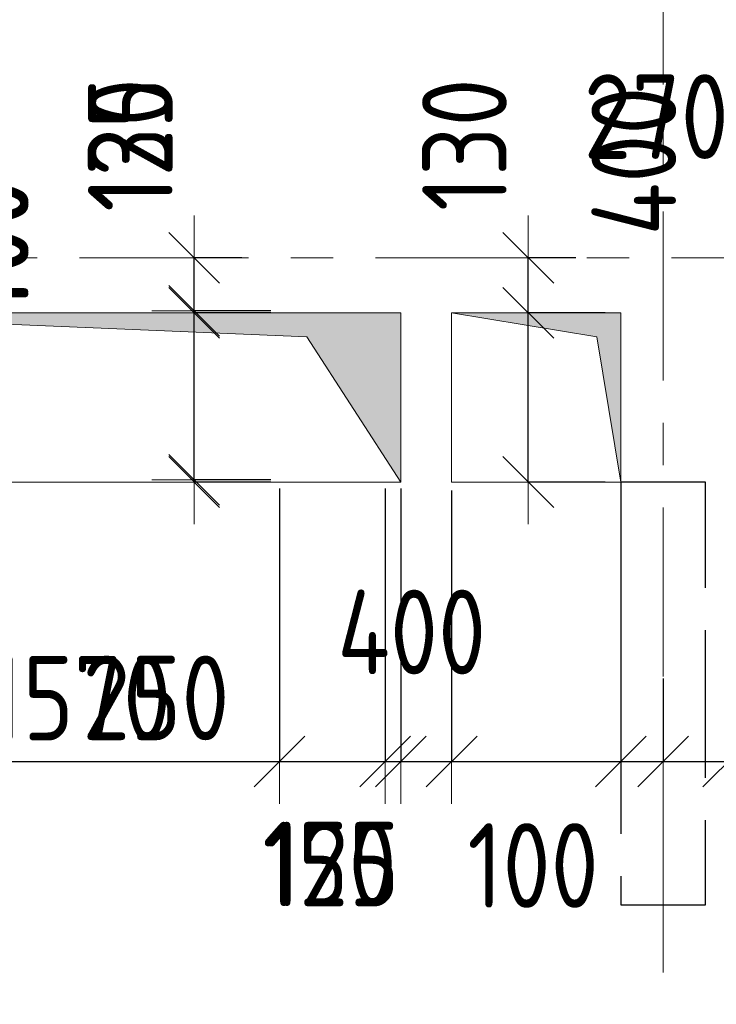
# Model space of a CAD drawing. Header units: metres. Extents: x -38 to 89, y -15 to 21.
# Tile 50 of 129: x 39.93 to 41.58, y 5.63 to 7.96. Entities that reach past the tile are written whole.
import ezdxf

# ---------------------------------------------------------------- set-up
doc = ezdxf.new("R2010")
doc.units = ezdxf.units.M
doc.header["$PDMODE"] = 65
for name, pattern in [('______11', [0.5, 0.4, -0.05, 0, -0.05]), ('______2', [0.27, 0.2, -0.07]), ('______5', [1.1, 0.8, -0.1, 0.1, -0.1])]:
    doc.linetypes.add(name, pattern=pattern)
for name, color, linetype, lineweight in [('XR$2$Осевая линия (1)', 7, '______5', 13), ('XR$3$Перекрытие (1)', 7, 'Continuous', 35), ('XR$4$Размерная линия (1)', 7, 'Continuous', 13), ('XR$5$Размерная линия (1)', 7, 'Continuous', 13)]:
    doc.layers.add(name, color=color, linetype=linetype, lineweight=lineweight)
doc.layers.add('XR$3$Макрос проема_ отверстия', color=7, linetype='Continuous', lineweight=13, true_color=0x2d2d2d)
doc.layers.add('XR$7$Стена_ бетон несущ.', color=7, linetype='Continuous', lineweight=70, true_color=0xb4b496)
doc.styles.add('ISOCPEUR', font='txt')
doc.dimstyles.new('DIMSTYLE_3', dxfattribs={"dimtxt": 0.2, "dimasz": 0.2, "dimexe": 0, "dimexo": 0, "dimgap": 0.1, "dimtad": 2, "dimdec": 0, "dimlfac": 1000, "dimrnd": 5, "dimzin": 12, "dimdsep": 46, "dimtxsty": 'ISOCPEUR', "dimblk1": 'ALL_ML_STRICH', "dimblk2": 'ALL_ML_STRICH', "dimsah": 1, "dimcen": 0, "dimclrd": 7, "dimclre": 256, "dimclrt": 7, "dimadec": 0, "dimazin": 0, "dimtfac": 1, "dimtdec": 0, "dimtix": 1, "dimtmove": 2, "dimatfit": 3, "dimfxl": 0, "dimtzin": 0, "dimlwd": 0, "dimlwe": -3, "dimarcsym": 0})
doc.dimstyles.new('DIMSTYLE_6', dxfattribs={"dimtxt": 0.2, "dimasz": 0.2, "dimexe": 0, "dimexo": 0, "dimgap": 0.1, "dimtad": 2, "dimdec": 0, "dimlfac": 1000, "dimrnd": 5, "dimzin": 12, "dimdsep": 46, "dimtxsty": 'ISOCPEUR', "dimblk1": 'ALL_ML_STRICH', "dimblk2": 'ALL_ML_STRICH', "dimsah": 1, "dimcen": 0, "dimclrd": 7, "dimclre": 256, "dimclrt": 7, "dimadec": 0, "dimazin": 0, "dimtfac": 1, "dimtdec": 0, "dimtix": 1, "dimtmove": 2, "dimatfit": 3, "dimfxl": 0, "dimtvp": 1.2, "dimtzin": 0, "dimlwd": 0, "dimlwe": -3, "dimarcsym": 0})
doc.dimstyles.new('DIMSTYLE_7', dxfattribs={"dimtxt": 0.2, "dimasz": 0.2, "dimexe": 0, "dimexo": 0, "dimgap": 0.1, "dimtad": 0, "dimdec": 0, "dimlfac": 1000, "dimrnd": 5, "dimzin": 12, "dimdsep": 46, "dimtxsty": 'ISOCPEUR', "dimblk1": 'ALL_ML_STRICH', "dimblk2": 'ALL_ML_STRICH', "dimsah": 1, "dimcen": 0, "dimclrd": 7, "dimclre": 256, "dimclrt": 7, "dimadec": 0, "dimazin": 0, "dimtfac": 1, "dimtdec": 0, "dimtix": 1, "dimtmove": 2, "dimatfit": 3, "dimfxl": 0, "dimtvp": 1.2, "dimtzin": 0, "dimlwd": 0, "dimlwe": -3, "dimarcsym": 0})

# ---------------------------------------------------------------- blocks, each defined once
blk = doc.blocks.new('Отображение проема', base_point=(-1.1579, -49.3094))
at = {"layer": 'XR$3$Макрос проема_ отверстия', "true_color": 0x000000, "transparency": 33554687}
blk.add_hatch(color=18, dxfattribs=at).paths.add_polyline_path([(-1.1579, -50.1094), (-1.0448, -49.4225), (-0.3579, -49.3094), (-1.1579, -49.3094)])
at = {"layer": 'XR$3$Макрос проема_ отверстия', "transparency": 33554687}
for p, q in [((-1.1579, -50.1094), (-1.1579, -49.3094)), ((-1.1579, -49.3094), (-0.3579, -49.3094)), ((-1.0448, -49.4225), (-0.3579, -49.3094)), ((-1.1579, -50.1094), (-1.0448, -49.4225))]:
    blk.add_line(p, q, dxfattribs=at)
blk = doc.blocks.new('ALL_ML_STRICH')
at = {"color": 0, "linetype": 'ByBlock', "lineweight": -2}
for p, q in [((0, -0.5), (0, 0.5)), ((-0.3, -0.3), (0.3, 0.3)), ((-1, 0), (0.5, 0))]:
    blk.add_line(p, q, dxfattribs=at)
blk = doc.blocks.new('*D75')
at = {"layer": 'DEFPOINTS', "color": 7, "linetype": 'Continuous', "lineweight": 13, "transparency": 33554687}
for p in [(40.543, 7.275), (40.3414, 6.875), (40.543, 6.875)]:
    blk.add_point(p, dxfattribs=at)
at = {"layer": 'XR$4$Размерная линия (1)', "color": 9, "linetype": 'Continuous', "lineweight": -2, "true_color": 0xc7c7c7, "transparency": 33554687}
for p, q in [((40.523, 7.275), (40.3414, 7.275)), ((40.523, 6.875), (40.3414, 6.875))]:
    blk.add_line(p, q, dxfattribs=at)
at = {"layer": 'XR$4$Размерная линия (1)', "color": 7, "linetype": 'Continuous', "lineweight": -2, "transparency": 33554687}
blk.add_line((40.3414, 6.875), (40.3414, 7.275), dxfattribs=at)
at = {"layer": 'XR$4$Размерная линия (1)', "color": 7, "linetype": 'Continuous', "lineweight": 13, "transparency": 33554687, "xscale": 0.2, "yscale": 0.2, "zscale": 0.2}
for p, rotation in [((40.3414, 7.275), 90), ((40.3414, 6.875), 270)]:
    blk.add_blockref('ALL_ML_STRICH', p, dxfattribs=dict(at, rotation=rotation))
at = {"layer": 'XR$4$Размерная линия (1)', "color": 7, "linetype": 'Continuous', "lineweight": 13, "transparency": 33554687, "insert": (39.8497, 7.4128), "char_height": 0.2, "width": 0.5, "attachment_point": 5, "rotation": 90, "style": 'ISOCPEUR'}
blk.add_mtext('\\W0.83;\\A1;{400}', dxfattribs=at)
blk = doc.blocks.new('*D76')
at = {"layer": 'DEFPOINTS', "color": 7, "linetype": 'Continuous', "lineweight": 13, "transparency": 33554687}
for p in [(40.4739, 7.4), (40.3414, 7.275), (40.543, 7.275)]:
    blk.add_point(p, dxfattribs=at)
at = {"layer": 'XR$4$Размерная линия (1)', "color": 9, "linetype": 'Continuous', "lineweight": -2, "true_color": 0xc7c7c7, "transparency": 33554687}
for p, q in [((40.4539, 7.4), (40.3414, 7.4)), ((40.523, 7.275), (40.3414, 7.275))]:
    blk.add_line(p, q, dxfattribs=at)
at = {"layer": 'XR$4$Размерная линия (1)', "color": 7, "linetype": 'Continuous', "lineweight": -2, "transparency": 33554687}
blk.add_line((40.3414, 7.275), (40.3414, 7.4), dxfattribs=at)
at = {"layer": 'XR$4$Размерная линия (1)', "color": 7, "linetype": 'Continuous', "lineweight": 13, "transparency": 33554687, "xscale": 0.2, "yscale": 0.2, "zscale": 0.2}
for p, rotation in [((40.3414, 7.4), 90), ((40.3414, 7.275), 270)]:
    blk.add_blockref('ALL_ML_STRICH', p, dxfattribs=dict(at, rotation=rotation))
at = {"layer": 'XR$4$Размерная линия (1)', "color": 7, "linetype": 'Continuous', "lineweight": 13, "transparency": 33554687, "insert": (40.1904, 7.6677), "char_height": 0.2, "width": 0.5, "attachment_point": 5, "rotation": 90, "style": 'ISOCPEUR'}
blk.add_mtext('\\W0.83;\\A1;{125}', dxfattribs=at)
blk = doc.blocks.new('*D207')
at = {"layer": 'DEFPOINTS', "color": 7, "linetype": 'Continuous', "lineweight": 13, "transparency": 33554687}
for p in [(41.6656, 9.3592), (41.9356, 9.3592), (41.6656, 8.3264)]:
    blk.add_point(p, dxfattribs=at)
at = {"layer": 'XR$4$Размерная линия (1)', "color": 9, "linetype": 'Continuous', "lineweight": -2, "true_color": 0xc7c7c7, "transparency": 33554687}
for p, q in [((41.6656, 9.3392), (41.6656, 8.3264)), ((41.9356, 9.3392), (41.9356, 8.3264))]:
    blk.add_line(p, q, dxfattribs=at)
at = {"layer": 'XR$4$Размерная линия (1)', "color": 7, "linetype": 'Continuous', "lineweight": -2, "transparency": 33554687}
blk.add_line((41.6656, 8.3264), (41.9356, 8.3264), dxfattribs=at)
at = {"layer": 'XR$4$Размерная линия (1)', "color": 7, "linetype": 'Continuous', "lineweight": 13, "transparency": 33554687, "xscale": 0.2, "yscale": 0.2, "zscale": 0.2, "rotation": 180}
blk.add_blockref('ALL_ML_STRICH', (41.6656, 8.3264), dxfattribs=at)
at = {"layer": 'XR$4$Размерная линия (1)', "color": 7, "linetype": 'Continuous', "lineweight": 13, "transparency": 33554687, "xscale": 0.2, "yscale": 0.2, "zscale": 0.2}
blk.add_blockref('ALL_ML_STRICH', (41.9356, 8.3264), dxfattribs=at)
at = {"layer": 'XR$4$Размерная линия (1)', "color": 7, "linetype": 'Continuous', "lineweight": 13, "transparency": 33554687, "insert": (41.4338, 7.7342), "char_height": 0.2, "width": 0.5, "attachment_point": 5, "style": 'ISOCPEUR'}
blk.add_mtext('\\W0.83;\\A1;{270}', dxfattribs=at)
blk = doc.blocks.new('*D275')
at = {"layer": 'DEFPOINTS', "color": 7, "linetype": 'Continuous', "lineweight": 13, "transparency": 33554687}
for p in [(40.543, 6.875), (40.793, 6.875), (40.543, 6.2089)]:
    blk.add_point(p, dxfattribs=at)
at = {"layer": 'XR$4$Размерная линия (1)', "color": 9, "linetype": 'Continuous', "lineweight": -2, "true_color": 0xc7c7c7, "transparency": 33554687}
for p, q in [((40.543, 6.855), (40.543, 6.2089)), ((40.793, 6.855), (40.793, 6.2089))]:
    blk.add_line(p, q, dxfattribs=at)
at = {"layer": 'XR$4$Размерная линия (1)', "color": 7, "linetype": 'Continuous', "lineweight": -2, "transparency": 33554687}
blk.add_line((40.543, 6.2089), (40.793, 6.2089), dxfattribs=at)
at = {"layer": 'XR$4$Размерная линия (1)', "color": 7, "linetype": 'Continuous', "lineweight": 13, "transparency": 33554687, "xscale": 0.2, "yscale": 0.2, "zscale": 0.2, "rotation": 180}
blk.add_blockref('ALL_ML_STRICH', (40.543, 6.2089), dxfattribs=at)
at = {"layer": 'XR$4$Размерная линия (1)', "color": 7, "linetype": 'Continuous', "lineweight": 13, "transparency": 33554687, "xscale": 0.2, "yscale": 0.2, "zscale": 0.2}
blk.add_blockref('ALL_ML_STRICH', (40.793, 6.2089), dxfattribs=at)
at = {"layer": 'XR$4$Размерная линия (1)', "color": 7, "linetype": 'Continuous', "lineweight": 13, "transparency": 33554687, "insert": (40.251, 6.3594), "char_height": 0.2, "width": 0.5, "attachment_point": 5, "style": 'ISOCPEUR'}
blk.add_mtext('\\W0.83;\\A1;{250}', dxfattribs=at)
blk = doc.blocks.new('*D276')
at = {"layer": 'DEFPOINTS', "color": 7, "linetype": 'Continuous', "lineweight": 13, "transparency": 33554687}
for p in [(40.793, 6.875), (40.9501, 6.8699), (40.793, 6.2089)]:
    blk.add_point(p, dxfattribs=at)
at = {"layer": 'XR$4$Размерная линия (1)', "color": 9, "linetype": 'Continuous', "lineweight": -2, "true_color": 0xc7c7c7, "transparency": 33554687}
for p, q in [((40.793, 6.855), (40.793, 6.2089)), ((40.9501, 6.8499), (40.9501, 6.2089))]:
    blk.add_line(p, q, dxfattribs=at)
at = {"layer": 'XR$4$Размерная линия (1)', "color": 7, "linetype": 'Continuous', "lineweight": -2, "transparency": 33554687}
blk.add_line((40.793, 6.2089), (40.9501, 6.2089), dxfattribs=at)
at = {"layer": 'XR$4$Размерная линия (1)', "color": 7, "linetype": 'Continuous', "lineweight": 13, "transparency": 33554687, "xscale": 0.2, "yscale": 0.2, "zscale": 0.2, "rotation": 180}
blk.add_blockref('ALL_ML_STRICH', (40.793, 6.2089), dxfattribs=at)
at = {"layer": 'XR$4$Размерная линия (1)', "color": 7, "linetype": 'Continuous', "lineweight": 13, "transparency": 33554687, "xscale": 0.2, "yscale": 0.2, "zscale": 0.2}
blk.add_blockref('ALL_ML_STRICH', (40.9501, 6.2089), dxfattribs=at)
at = {"layer": 'XR$4$Размерная линия (1)', "color": 7, "linetype": 'Continuous', "lineweight": 13, "transparency": 33554687, "insert": (40.6649, 5.9665), "char_height": 0.2, "width": 0.5, "attachment_point": 5, "style": 'ISOCPEUR'}
blk.add_mtext('\\W0.83;\\A1;{155}', dxfattribs=at)
blk = doc.blocks.new('*D277')
at = {"layer": 'DEFPOINTS', "color": 7, "linetype": 'Continuous', "lineweight": 13, "transparency": 33554687}
for p in [(40.9501, 6.8699), (41.3501, 6.87), (40.9501, 6.2089)]:
    blk.add_point(p, dxfattribs=at)
at = {"layer": 'XR$4$Размерная линия (1)', "color": 9, "linetype": 'Continuous', "lineweight": -2, "true_color": 0xc7c7c7, "transparency": 33554687}
for p, q in [((40.9501, 6.8499), (40.9501, 6.2089)), ((41.3501, 6.85), (41.3501, 6.2089))]:
    blk.add_line(p, q, dxfattribs=at)
at = {"layer": 'XR$4$Размерная линия (1)', "color": 7, "linetype": 'Continuous', "lineweight": -2, "transparency": 33554687}
blk.add_line((40.9501, 6.2089), (41.3501, 6.2089), dxfattribs=at)
at = {"layer": 'XR$4$Размерная линия (1)', "color": 7, "linetype": 'Continuous', "lineweight": 13, "transparency": 33554687, "xscale": 0.2, "yscale": 0.2, "zscale": 0.2, "rotation": 180}
blk.add_blockref('ALL_ML_STRICH', (40.9501, 6.2089), dxfattribs=at)
at = {"layer": 'XR$4$Размерная линия (1)', "color": 7, "linetype": 'Continuous', "lineweight": 13, "transparency": 33554687, "xscale": 0.2, "yscale": 0.2, "zscale": 0.2}
blk.add_blockref('ALL_ML_STRICH', (41.3501, 6.2089), dxfattribs=at)
at = {"layer": 'XR$4$Размерная линия (1)', "color": 7, "linetype": 'Continuous', "lineweight": 13, "transparency": 33554687, "insert": (40.8556, 6.5153), "char_height": 0.2, "width": 0.5, "attachment_point": 5, "style": 'ISOCPEUR'}
blk.add_mtext('\\W0.83;\\A1;{400}', dxfattribs=at)
blk = doc.blocks.new('*D278')
at = {"layer": 'DEFPOINTS', "color": 7, "linetype": 'Continuous', "lineweight": 13, "transparency": 33554687}
for p in [(41.3501, 6.87), (41.45, 6.4255), (41.3501, 6.2089)]:
    blk.add_point(p, dxfattribs=at)
at = {"layer": 'XR$4$Размерная линия (1)', "color": 9, "linetype": 'Continuous', "lineweight": -2, "true_color": 0xc7c7c7, "transparency": 33554687}
for p, q in [((41.3501, 6.85), (41.3501, 6.2089)), ((41.45, 6.4055), (41.45, 6.2089))]:
    blk.add_line(p, q, dxfattribs=at)
at = {"layer": 'XR$4$Размерная линия (1)', "color": 7, "linetype": 'Continuous', "lineweight": -2, "transparency": 33554687}
blk.add_line((41.3501, 6.2089), (41.45, 6.2089), dxfattribs=at)
at = {"layer": 'XR$4$Размерная линия (1)', "color": 7, "linetype": 'Continuous', "lineweight": 13, "transparency": 33554687, "xscale": 0.2, "yscale": 0.2, "zscale": 0.2}
blk.add_blockref('ALL_ML_STRICH', (41.45, 6.2089), dxfattribs=at)
at = {"layer": 'XR$4$Размерная линия (1)', "color": 7, "linetype": 'Continuous', "lineweight": 13, "transparency": 33554687, "xscale": 0.2, "yscale": 0.2, "zscale": 0.2, "rotation": 180}
blk.add_blockref('ALL_ML_STRICH', (41.3501, 6.2089), dxfattribs=at)
at = {"layer": 'XR$4$Размерная линия (1)', "color": 7, "linetype": 'Continuous', "lineweight": 13, "transparency": 33554687, "insert": (41.1427, 5.9631), "char_height": 0.2, "width": 0.5, "attachment_point": 5, "style": 'ISOCPEUR'}
blk.add_mtext('\\W0.83;\\A1;{100}', dxfattribs=at)
blk = doc.blocks.new('*D279')
at = {"layer": 'DEFPOINTS', "color": 7, "linetype": 'Continuous', "lineweight": 13, "transparency": 33554687}
for p in [(41.6039, 6.8699), (41.45, 6.4255), (41.45, 6.2089)]:
    blk.add_point(p, dxfattribs=at)
at = {"layer": 'XR$4$Размерная линия (1)', "color": 9, "linetype": 'Continuous', "lineweight": -2, "true_color": 0xc7c7c7, "transparency": 33554687}
for p, q in [((41.6039, 6.8499), (41.6039, 6.2089)), ((41.45, 6.4055), (41.45, 6.2089))]:
    blk.add_line(p, q, dxfattribs=at)
at = {"layer": 'XR$4$Размерная линия (1)', "color": 7, "linetype": 'Continuous', "lineweight": -2, "transparency": 33554687}
blk.add_line((41.45, 6.2089), (41.6039, 6.2089), dxfattribs=at)
at = {"layer": 'XR$4$Размерная линия (1)', "color": 7, "linetype": 'Continuous', "lineweight": 13, "transparency": 33554687, "xscale": 0.2, "yscale": 0.2, "zscale": 0.2, "rotation": 180}
blk.add_blockref('ALL_ML_STRICH', (41.45, 6.2089), dxfattribs=at)
at = {"layer": 'XR$4$Размерная линия (1)', "color": 7, "linetype": 'Continuous', "lineweight": 13, "transparency": 33554687, "xscale": 0.2, "yscale": 0.2, "zscale": 0.2}
blk.add_blockref('ALL_ML_STRICH', (41.6039, 6.2089), dxfattribs=at)
at = {"layer": 'XR$4$Размерная линия (1)', "color": 7, "linetype": 'Continuous', "lineweight": 13, "transparency": 33554687, "insert": (41.766, 6.5684), "char_height": 0.2, "width": 0.5, "attachment_point": 5, "style": 'ISOCPEUR'}
blk.add_mtext('\\W0.83;\\A1;{155}', dxfattribs=at)
blk = doc.blocks.new('*D280')
at = {"layer": 'DEFPOINTS', "color": 7, "linetype": 'Continuous', "lineweight": 13, "transparency": 33554687}
for p in [(41.6039, 6.8699), (42.0039, 6.87), (41.6039, 6.2089)]:
    blk.add_point(p, dxfattribs=at)
at = {"layer": 'XR$4$Размерная линия (1)', "color": 9, "linetype": 'Continuous', "lineweight": -2, "true_color": 0xc7c7c7, "transparency": 33554687}
for p, q in [((41.6039, 6.8499), (41.6039, 6.2089)), ((42.0039, 6.85), (42.0039, 6.2089))]:
    blk.add_line(p, q, dxfattribs=at)
at = {"layer": 'XR$4$Размерная линия (1)', "color": 7, "linetype": 'Continuous', "lineweight": -2, "transparency": 33554687}
blk.add_line((41.6039, 6.2089), (42.0039, 6.2089), dxfattribs=at)
at = {"layer": 'XR$4$Размерная линия (1)', "color": 7, "linetype": 'Continuous', "lineweight": 13, "transparency": 33554687, "xscale": 0.2, "yscale": 0.2, "zscale": 0.2, "rotation": 180}
blk.add_blockref('ALL_ML_STRICH', (41.6039, 6.2089), dxfattribs=at)
at = {"layer": 'XR$4$Размерная линия (1)', "color": 7, "linetype": 'Continuous', "lineweight": 13, "transparency": 33554687, "xscale": 0.2, "yscale": 0.2, "zscale": 0.2}
blk.add_blockref('ALL_ML_STRICH', (42.0039, 6.2089), dxfattribs=at)
at = {"layer": 'XR$4$Размерная линия (1)', "color": 7, "linetype": 'Continuous', "lineweight": 13, "transparency": 33554687, "insert": (42.0929, 5.9668), "char_height": 0.2, "width": 0.5, "attachment_point": 5, "style": 'ISOCPEUR'}
blk.add_mtext('\\W0.83;\\A1;{400}', dxfattribs=at)
blk = doc.blocks.new('*D543')
at = {"layer": 'DEFPOINTS', "color": 7, "linetype": 'Continuous', "lineweight": 13, "transparency": 33554687}
for p in [(40.543, 7.27), (40.3414, 6.87), (40.543, 6.87)]:
    blk.add_point(p, dxfattribs=at)
at = {"layer": 'XR$5$Размерная линия (1)', "color": 9, "linetype": 'Continuous', "lineweight": -2, "true_color": 0xc7c7c7, "transparency": 33554687}
for p, q in [((40.523, 7.27), (40.3414, 7.27)), ((40.523, 6.87), (40.3414, 6.87))]:
    blk.add_line(p, q, dxfattribs=at)
at = {"layer": 'XR$5$Размерная линия (1)', "color": 7, "linetype": 'Continuous', "lineweight": -2, "transparency": 33554687}
blk.add_line((40.3414, 6.87), (40.3414, 7.27), dxfattribs=at)
at = {"layer": 'XR$5$Размерная линия (1)', "color": 7, "linetype": 'Continuous', "lineweight": 13, "transparency": 33554687, "xscale": 0.2, "yscale": 0.2, "zscale": 0.2}
for p, rotation in [((40.3414, 7.27), 90), ((40.3414, 6.87), 270)]:
    blk.add_blockref('ALL_ML_STRICH', p, dxfattribs=dict(at, rotation=rotation))
at = {"layer": 'XR$5$Размерная линия (1)', "color": 7, "linetype": 'Continuous', "lineweight": 13, "transparency": 33554687, "insert": (39.8497, 7.4078), "char_height": 0.2, "width": 0.5, "attachment_point": 5, "rotation": 90, "style": 'ISOCPEUR'}
blk.add_mtext('\\W0.83;\\A1;{400}', dxfattribs=at)
blk = doc.blocks.new('*D544')
at = {"layer": 'DEFPOINTS', "color": 7, "linetype": 'Continuous', "lineweight": 13, "transparency": 33554687}
for p in [(40.4739, 7.4), (40.3414, 7.27), (40.543, 7.27)]:
    blk.add_point(p, dxfattribs=at)
at = {"layer": 'XR$5$Размерная линия (1)', "color": 9, "linetype": 'Continuous', "lineweight": -2, "true_color": 0xc7c7c7, "transparency": 33554687}
for p, q in [((40.4539, 7.4), (40.3414, 7.4)), ((40.523, 7.27), (40.3414, 7.27))]:
    blk.add_line(p, q, dxfattribs=at)
at = {"layer": 'XR$5$Размерная линия (1)', "color": 7, "linetype": 'Continuous', "lineweight": -2, "transparency": 33554687}
blk.add_line((40.3414, 7.27), (40.3414, 7.4), dxfattribs=at)
at = {"layer": 'XR$5$Размерная линия (1)', "color": 7, "linetype": 'Continuous', "lineweight": 13, "transparency": 33554687, "xscale": 0.2, "yscale": 0.2, "zscale": 0.2}
for p, rotation in [((40.3414, 7.4), 90), ((40.3414, 7.27), 270)]:
    blk.add_blockref('ALL_ML_STRICH', p, dxfattribs=dict(at, rotation=rotation))
at = {"layer": 'XR$5$Размерная линия (1)', "color": 7, "linetype": 'Continuous', "lineweight": 13, "transparency": 33554687, "insert": (40.1904, 7.6677), "char_height": 0.2, "width": 0.5, "attachment_point": 5, "rotation": 90, "style": 'ISOCPEUR'}
blk.add_mtext('\\W0.83;\\A1;{130}', dxfattribs=at)
blk = doc.blocks.new('*D567')
at = {"layer": 'DEFPOINTS', "color": 7, "linetype": 'Continuous', "lineweight": 13, "transparency": 33554687}
for p in [(41.333, 7.27), (41.1314, 6.87), (41.333, 6.87)]:
    blk.add_point(p, dxfattribs=at)
at = {"layer": 'XR$5$Размерная линия (1)', "color": 9, "linetype": 'Continuous', "lineweight": -2, "true_color": 0xc7c7c7, "transparency": 33554687}
for p, q in [((41.313, 7.27), (41.1314, 7.27)), ((41.313, 6.87), (41.1314, 6.87))]:
    blk.add_line(p, q, dxfattribs=at)
at = {"layer": 'XR$5$Размерная линия (1)', "color": 7, "linetype": 'Continuous', "lineweight": -2, "transparency": 33554687}
blk.add_line((41.1314, 6.87), (41.1314, 7.27), dxfattribs=at)
at = {"layer": 'XR$5$Размерная линия (1)', "color": 7, "linetype": 'Continuous', "lineweight": 13, "transparency": 33554687, "xscale": 0.2, "yscale": 0.2, "zscale": 0.2}
for p, rotation in [((41.1314, 7.27), 90), ((41.1314, 6.87), 270)]:
    blk.add_blockref('ALL_ML_STRICH', p, dxfattribs=dict(at, rotation=rotation))
at = {"layer": 'XR$5$Размерная линия (1)', "color": 7, "linetype": 'Continuous', "lineweight": 13, "transparency": 33554687, "insert": (41.3809, 7.629), "char_height": 0.2, "width": 0.5, "attachment_point": 5, "rotation": 90, "style": 'ISOCPEUR'}
blk.add_mtext('\\W0.83;\\A1;{400}', dxfattribs=at)
blk = doc.blocks.new('*D568')
at = {"layer": 'DEFPOINTS', "color": 7, "linetype": 'Continuous', "lineweight": 13, "transparency": 33554687}
for p in [(41.2639, 7.4), (41.1314, 7.27), (41.333, 7.27)]:
    blk.add_point(p, dxfattribs=at)
at = {"layer": 'XR$5$Размерная линия (1)', "color": 9, "linetype": 'Continuous', "lineweight": -2, "true_color": 0xc7c7c7, "transparency": 33554687}
for p, q in [((41.2439, 7.4), (41.1314, 7.4)), ((41.313, 7.27), (41.1314, 7.27))]:
    blk.add_line(p, q, dxfattribs=at)
at = {"layer": 'XR$5$Размерная линия (1)', "color": 7, "linetype": 'Continuous', "lineweight": -2, "transparency": 33554687}
blk.add_line((41.1314, 7.27), (41.1314, 7.4), dxfattribs=at)
at = {"layer": 'XR$5$Размерная линия (1)', "color": 7, "linetype": 'Continuous', "lineweight": 13, "transparency": 33554687, "xscale": 0.2, "yscale": 0.2, "zscale": 0.2}
for p, rotation in [((41.1314, 7.4), 90), ((41.1314, 7.27), 270)]:
    blk.add_blockref('ALL_ML_STRICH', p, dxfattribs=dict(at, rotation=rotation))
at = {"layer": 'XR$5$Размерная линия (1)', "color": 7, "linetype": 'Continuous', "lineweight": 13, "transparency": 33554687, "insert": (40.9804, 7.6677), "char_height": 0.2, "width": 0.5, "attachment_point": 5, "rotation": 90, "style": 'ISOCPEUR'}
blk.add_mtext('\\W0.83;\\A1;{130}', dxfattribs=at)
blk = doc.blocks.new('*D677')
at = {"layer": 'DEFPOINTS', "color": 7, "linetype": 'Continuous', "lineweight": 13, "transparency": 33554687}
for p in [(39.26, 6.87), (40.83, 6.875), (39.26, 6.2089)]:
    blk.add_point(p, dxfattribs=at)
at = {"layer": 'XR$5$Размерная линия (1)', "color": 9, "linetype": 'Continuous', "lineweight": -2, "true_color": 0xc7c7c7, "transparency": 33554687}
for p, q in [((39.26, 6.85), (39.26, 6.2089)), ((40.83, 6.855), (40.83, 6.2089))]:
    blk.add_line(p, q, dxfattribs=at)
at = {"layer": 'XR$5$Размерная линия (1)', "color": 7, "linetype": 'Continuous', "lineweight": -2, "transparency": 33554687}
blk.add_line((39.26, 6.2089), (40.83, 6.2089), dxfattribs=at)
at = {"layer": 'XR$5$Размерная линия (1)', "color": 7, "linetype": 'Continuous', "lineweight": 13, "transparency": 33554687, "xscale": 0.2, "yscale": 0.2, "zscale": 0.2, "rotation": 180}
blk.add_blockref('ALL_ML_STRICH', (39.26, 6.2089), dxfattribs=at)
at = {"layer": 'XR$5$Размерная линия (1)', "color": 7, "linetype": 'Continuous', "lineweight": 13, "transparency": 33554687, "xscale": 0.2, "yscale": 0.2, "zscale": 0.2}
blk.add_blockref('ALL_ML_STRICH', (40.83, 6.2089), dxfattribs=at)
at = {"layer": 'XR$5$Размерная линия (1)', "color": 7, "linetype": 'Continuous', "lineweight": 13, "transparency": 33554687, "insert": (40.07, 6.3589), "char_height": 0.2, "width": 0.666667, "attachment_point": 5, "style": 'ISOCPEUR'}
blk.add_mtext('\\W0.83;\\A1;{1570}', dxfattribs=at)
blk = doc.blocks.new('*D678')
at = {"layer": 'DEFPOINTS', "color": 7, "linetype": 'Continuous', "lineweight": 13, "transparency": 33554687}
for p in [(40.83, 6.875), (40.9501, 6.8699), (40.83, 6.2089)]:
    blk.add_point(p, dxfattribs=at)
at = {"layer": 'XR$5$Размерная линия (1)', "color": 9, "linetype": 'Continuous', "lineweight": -2, "true_color": 0xc7c7c7, "transparency": 33554687}
for p, q in [((40.83, 6.855), (40.83, 6.2089)), ((40.9501, 6.8499), (40.9501, 6.2089))]:
    blk.add_line(p, q, dxfattribs=at)
at = {"layer": 'XR$5$Размерная линия (1)', "color": 7, "linetype": 'Continuous', "lineweight": -2, "transparency": 33554687}
blk.add_line((40.83, 6.2089), (40.9501, 6.2089), dxfattribs=at)
at = {"layer": 'XR$5$Размерная линия (1)', "color": 7, "linetype": 'Continuous', "lineweight": 13, "transparency": 33554687, "xscale": 0.2, "yscale": 0.2, "zscale": 0.2, "rotation": 180}
blk.add_blockref('ALL_ML_STRICH', (40.83, 6.2089), dxfattribs=at)
at = {"layer": 'XR$5$Размерная линия (1)', "color": 7, "linetype": 'Continuous', "lineweight": 13, "transparency": 33554687, "xscale": 0.2, "yscale": 0.2, "zscale": 0.2}
blk.add_blockref('ALL_ML_STRICH', (40.9501, 6.2089), dxfattribs=at)
at = {"layer": 'XR$5$Размерная линия (1)', "color": 7, "linetype": 'Continuous', "lineweight": 13, "transparency": 33554687, "insert": (40.6649, 5.9665), "char_height": 0.2, "width": 0.5, "attachment_point": 5, "style": 'ISOCPEUR'}
blk.add_mtext('\\W0.83;\\A1;{120}', dxfattribs=at)
blk = doc.blocks.new('*D679')
at = {"layer": 'DEFPOINTS', "color": 7, "linetype": 'Continuous', "lineweight": 13, "transparency": 33554687}
for p in [(40.9501, 6.8699), (41.3501, 6.87), (40.9501, 6.2089)]:
    blk.add_point(p, dxfattribs=at)
at = {"layer": 'XR$5$Размерная линия (1)', "color": 9, "linetype": 'Continuous', "lineweight": -2, "true_color": 0xc7c7c7, "transparency": 33554687}
for p, q in [((40.9501, 6.8499), (40.9501, 6.2089)), ((41.3501, 6.85), (41.3501, 6.2089))]:
    blk.add_line(p, q, dxfattribs=at)
at = {"layer": 'XR$5$Размерная линия (1)', "color": 7, "linetype": 'Continuous', "lineweight": -2, "transparency": 33554687}
blk.add_line((40.9501, 6.2089), (41.3501, 6.2089), dxfattribs=at)
at = {"layer": 'XR$5$Размерная линия (1)', "color": 7, "linetype": 'Continuous', "lineweight": 13, "transparency": 33554687, "xscale": 0.2, "yscale": 0.2, "zscale": 0.2, "rotation": 180}
blk.add_blockref('ALL_ML_STRICH', (40.9501, 6.2089), dxfattribs=at)
at = {"layer": 'XR$5$Размерная линия (1)', "color": 7, "linetype": 'Continuous', "lineweight": 13, "transparency": 33554687, "xscale": 0.2, "yscale": 0.2, "zscale": 0.2}
blk.add_blockref('ALL_ML_STRICH', (41.3501, 6.2089), dxfattribs=at)
at = {"layer": 'XR$5$Размерная линия (1)', "color": 7, "linetype": 'Continuous', "lineweight": 13, "transparency": 33554687, "insert": (40.8556, 6.5153), "char_height": 0.2, "width": 0.5, "attachment_point": 5, "style": 'ISOCPEUR'}
blk.add_mtext('\\W0.83;\\A1;{400}', dxfattribs=at)
blk = doc.blocks.new('*D680')
at = {"layer": 'DEFPOINTS', "color": 7, "linetype": 'Continuous', "lineweight": 13, "transparency": 33554687}
for p in [(41.3501, 6.87), (41.45, 6.4255), (41.3501, 6.2089)]:
    blk.add_point(p, dxfattribs=at)
at = {"layer": 'XR$5$Размерная линия (1)', "color": 9, "linetype": 'Continuous', "lineweight": -2, "true_color": 0xc7c7c7, "transparency": 33554687}
for p, q in [((41.3501, 6.85), (41.3501, 6.2089)), ((41.45, 6.4055), (41.45, 6.2089))]:
    blk.add_line(p, q, dxfattribs=at)
at = {"layer": 'XR$5$Размерная линия (1)', "color": 7, "linetype": 'Continuous', "lineweight": -2, "transparency": 33554687}
blk.add_line((41.3501, 6.2089), (41.45, 6.2089), dxfattribs=at)
at = {"layer": 'XR$5$Размерная линия (1)', "color": 7, "linetype": 'Continuous', "lineweight": 13, "transparency": 33554687, "xscale": 0.2, "yscale": 0.2, "zscale": 0.2}
blk.add_blockref('ALL_ML_STRICH', (41.45, 6.2089), dxfattribs=at)
at = {"layer": 'XR$5$Размерная линия (1)', "color": 7, "linetype": 'Continuous', "lineweight": 13, "transparency": 33554687, "xscale": 0.2, "yscale": 0.2, "zscale": 0.2, "rotation": 180}
blk.add_blockref('ALL_ML_STRICH', (41.3501, 6.2089), dxfattribs=at)
at = {"layer": 'XR$5$Размерная линия (1)', "color": 7, "linetype": 'Continuous', "lineweight": 13, "transparency": 33554687, "insert": (41.1427, 5.9631), "char_height": 0.2, "width": 0.5, "attachment_point": 5, "style": 'ISOCPEUR'}
blk.add_mtext('\\W0.83;\\A1;{100}', dxfattribs=at)
blk = doc.blocks.new('*D681')
at = {"layer": 'DEFPOINTS', "color": 7, "linetype": 'Continuous', "lineweight": 13, "transparency": 33554687}
for p in [(41.6039, 6.8699), (41.45, 6.4255), (41.45, 6.2089)]:
    blk.add_point(p, dxfattribs=at)
at = {"layer": 'XR$5$Размерная линия (1)', "color": 9, "linetype": 'Continuous', "lineweight": -2, "true_color": 0xc7c7c7, "transparency": 33554687}
for p, q in [((41.6039, 6.8499), (41.6039, 6.2089)), ((41.45, 6.4055), (41.45, 6.2089))]:
    blk.add_line(p, q, dxfattribs=at)
at = {"layer": 'XR$5$Размерная линия (1)', "color": 7, "linetype": 'Continuous', "lineweight": -2, "transparency": 33554687}
blk.add_line((41.45, 6.2089), (41.6039, 6.2089), dxfattribs=at)
at = {"layer": 'XR$5$Размерная линия (1)', "color": 7, "linetype": 'Continuous', "lineweight": 13, "transparency": 33554687, "xscale": 0.2, "yscale": 0.2, "zscale": 0.2, "rotation": 180}
blk.add_blockref('ALL_ML_STRICH', (41.45, 6.2089), dxfattribs=at)
at = {"layer": 'XR$5$Размерная линия (1)', "color": 7, "linetype": 'Continuous', "lineweight": 13, "transparency": 33554687, "xscale": 0.2, "yscale": 0.2, "zscale": 0.2}
blk.add_blockref('ALL_ML_STRICH', (41.6039, 6.2089), dxfattribs=at)
at = {"layer": 'XR$5$Размерная линия (1)', "color": 7, "linetype": 'Continuous', "lineweight": 13, "transparency": 33554687, "insert": (41.766, 6.5684), "char_height": 0.2, "width": 0.5, "attachment_point": 5, "style": 'ISOCPEUR'}
blk.add_mtext('\\W0.83;\\A1;{155}', dxfattribs=at)
blk = doc.blocks.new('*D682')
at = {"layer": 'DEFPOINTS', "color": 7, "linetype": 'Continuous', "lineweight": 13, "transparency": 33554687}
for p in [(41.6039, 6.8699), (42.0039, 6.87), (41.6039, 6.2089)]:
    blk.add_point(p, dxfattribs=at)
at = {"layer": 'XR$5$Размерная линия (1)', "color": 9, "linetype": 'Continuous', "lineweight": -2, "true_color": 0xc7c7c7, "transparency": 33554687}
for p, q in [((41.6039, 6.8499), (41.6039, 6.2089)), ((42.0039, 6.85), (42.0039, 6.2089))]:
    blk.add_line(p, q, dxfattribs=at)
at = {"layer": 'XR$5$Размерная линия (1)', "color": 7, "linetype": 'Continuous', "lineweight": -2, "transparency": 33554687}
blk.add_line((41.6039, 6.2089), (42.0039, 6.2089), dxfattribs=at)
at = {"layer": 'XR$5$Размерная линия (1)', "color": 7, "linetype": 'Continuous', "lineweight": 13, "transparency": 33554687, "xscale": 0.2, "yscale": 0.2, "zscale": 0.2, "rotation": 180}
blk.add_blockref('ALL_ML_STRICH', (41.6039, 6.2089), dxfattribs=at)
at = {"layer": 'XR$5$Размерная линия (1)', "color": 7, "linetype": 'Continuous', "lineweight": 13, "transparency": 33554687, "xscale": 0.2, "yscale": 0.2, "zscale": 0.2}
blk.add_blockref('ALL_ML_STRICH', (42.0039, 6.2089), dxfattribs=at)
at = {"layer": 'XR$5$Размерная линия (1)', "color": 7, "linetype": 'Continuous', "lineweight": 13, "transparency": 33554687, "insert": (42.0929, 5.9668), "char_height": 0.2, "width": 0.5, "attachment_point": 5, "style": 'ISOCPEUR'}
blk.add_mtext('\\W0.83;\\A1;{400}', dxfattribs=at)

msp = doc.modelspace()

# ---------------------------------------------------------------- linework, layer by layer
at = {"layer": 'XR$2$Осевая линия (1)', "color": 253, "linetype": '______11', "lineweight": 13, "true_color": 0xa0a0a0, "transparency": 33554687}
for p, q in [((41.45, -3.39), (41.45, 8.13)), ((-2.63, 7.4), (62.6, 7.4))]:
    msp.add_line(p, q, dxfattribs=at)
at = {"layer": 'XR$3$Перекрытие (1)', "color": 7, "linetype": 'Continuous', "lineweight": 13, "transparency": 33554687}
for p, q in [((40.83, 7.27), (39.26, 7.27)), ((40.83, 6.87), (40.83, 7.27)), ((41.3501, 7.27), (40.9501, 7.2699)), ((40.9501, 7.2699), (40.9501, 6.8699)), ((41.3501, 6.87), (41.3501, 7.27)), ((39.7529, 6.87), (40.83, 6.87)), ((40.9501, 6.8699), (41.3501, 6.87))]:
    msp.add_line(p, q, dxfattribs=at)
at = {"layer": 'XR$7$Стена_ бетон несущ.', "color": 253, "linetype": '______2', "lineweight": -3, "true_color": 0xa0a0a0, "transparency": 33554687}
for p, q in [((41.55, 6.87), (41.35, 6.87)), ((41.35, 6.87), (41.35, 6.67)), ((41.55, 6.67), (41.55, 6.87)), ((41.35, 6.67), (41.35, 6.3176)), ((41.55, 6.3194), (41.55, 6.67)), ((41.35, 6.3176), (41.35, 6.2376)), ((41.55, 6.2394), (41.55, 6.3194)), ((41.35, 6.2376), (41.35, 5.87)), ((41.55, 5.87), (41.55, 6.2394)), ((41.35, 5.87), (41.55, 5.87))]:
    msp.add_line(p, q, dxfattribs=at)

# ---------------------------------------------------------------- block references
at = {"layer": 'XR$3$Макрос проема_ отверстия', "transparency": 33554687, "xscale": -1.9625, "yscale": 0.5000000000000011}
msp.add_blockref('Отображение проема', (40.83, 7.27), dxfattribs=at)
at = {"layer": 'XR$3$Макрос проема_ отверстия', "transparency": 33554687, "xscale": 0.500103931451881, "yscale": 0.4999999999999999, "rotation": 270}
msp.add_blockref('Отображение проема', (41.3501, 7.27), dxfattribs=at)

# ---------------------------------------------------------------- dimensions: what is measured, and where the dimension line sits
at = {"layer": 'XR$4$Размерная линия (1)', "color": 7, "linetype": 'Continuous', "lineweight": 13, "transparency": 33554687}
for base, p1, p2, dimstyle, picture, middle in [((41.9356, 8.3264), (41.6656, 9.3392), (41.9356, 9.3392), 'DIMSTYLE_7', '*D207', (41.4338, 7.7342)), ((40.793, 6.2089), (40.543, 6.855), (40.793, 6.855), 'DIMSTYLE_6', '*D275', (40.251, 6.3594)), ((40.9501, 6.2089), (40.793, 6.855), (40.9501, 6.8499), 'DIMSTYLE_7', '*D276', (40.6649, 5.9665)), ((41.3501, 6.2089), (40.9501, 6.8499), (41.3501, 6.85), 'DIMSTYLE_6', '*D277', (40.8556, 6.5153)), ((41.45, 6.2089), (41.3501, 6.85), (41.45, 6.4055), 'DIMSTYLE_7', '*D278', (41.1427, 5.9631)), ((41.6039, 6.2089), (41.45, 6.4055), (41.6039, 6.8499), 'DIMSTYLE_6', '*D279', (41.766, 6.5684)), ((42.0039, 6.2089), (41.6039, 6.8499), (42.0039, 6.85), 'DIMSTYLE_7', '*D280', (42.0929, 5.9668))]:
    dim = msp.add_linear_dim(base=base, p1=p1, p2=p2, dimstyle=dimstyle, override={"dimpost": '<>', "dimclrd": 7, "dimclre": 9, "dimclrt": 7, "dimlwd": 0, "dimlwe": 65533}, dxfattribs=at)
    dim.commit()
    dim.dimension.update_dxf_attribs({"geometry": picture, "text_midpoint": middle, "dimtype": 160})
for base, p1, p2, picture, middle in [((40.3414, 7.4), (40.523, 7.275), (40.4539, 7.4), '*D76', (40.1904, 7.6677)), ((40.3414, 7.275), (40.523, 6.875), (40.523, 7.275), '*D75', (39.8497, 7.4128))]:
    dim = msp.add_linear_dim(base=base, p1=p1, p2=p2, angle=90, dimstyle='DIMSTYLE_6', override={"dimpost": '<>', "dimclrd": 7, "dimclre": 9, "dimclrt": 7, "dimlwd": 0, "dimlwe": 65533}, dxfattribs=at)
    dim.commit()
    dim.dimension.update_dxf_attribs({"geometry": picture, "text_midpoint": middle, "dimtype": 160})
at = {"layer": 'XR$5$Размерная линия (1)', "color": 7, "linetype": 'Continuous', "lineweight": 13, "transparency": 33554687}
for base, p1, p2, dimstyle, picture, middle in [((40.3414, 7.4), (40.523, 7.27), (40.4539, 7.4), 'DIMSTYLE_6', '*D544', (40.1904, 7.6677)), ((41.1314, 7.4), (41.313, 7.27), (41.2439, 7.4), 'DIMSTYLE_6', '*D568', (40.9804, 7.6677)), ((41.1314, 7.27), (41.313, 6.87), (41.313, 7.27), 'DIMSTYLE_7', '*D567', (41.3809, 7.629)), ((40.3414, 7.27), (40.523, 6.87), (40.523, 7.27), 'DIMSTYLE_6', '*D543', (39.8497, 7.4078))]:
    dim = msp.add_linear_dim(base=base, p1=p1, p2=p2, angle=90, dimstyle=dimstyle, override={"dimpost": '<>', "dimclrd": 7, "dimclre": 9, "dimclrt": 7, "dimlwd": 0, "dimlwe": 65533}, dxfattribs=at)
    dim.commit()
    dim.dimension.update_dxf_attribs({"geometry": picture, "text_midpoint": middle, "dimtype": 160})
for base, p1, p2, dimstyle, picture, middle in [((40.83, 6.2089), (39.26, 6.85), (40.83, 6.855), 'DIMSTYLE_3', '*D677', (40.07, 6.3589)), ((40.9501, 6.2089), (40.83, 6.855), (40.9501, 6.8499), 'DIMSTYLE_7', '*D678', (40.6649, 5.9665)), ((41.3501, 6.2089), (40.9501, 6.8499), (41.3501, 6.85), 'DIMSTYLE_6', '*D679', (40.8556, 6.5153)), ((41.45, 6.2089), (41.3501, 6.85), (41.45, 6.4055), 'DIMSTYLE_7', '*D680', (41.1427, 5.9631)), ((41.6039, 6.2089), (41.45, 6.4055), (41.6039, 6.8499), 'DIMSTYLE_6', '*D681', (41.766, 6.5684)), ((42.0039, 6.2089), (41.6039, 6.8499), (42.0039, 6.85), 'DIMSTYLE_7', '*D682', (42.0929, 5.9668))]:
    dim = msp.add_linear_dim(base=base, p1=p1, p2=p2, dimstyle=dimstyle, override={"dimpost": '<>', "dimclrd": 7, "dimclre": 9, "dimclrt": 7, "dimlwd": 0, "dimlwe": 65533}, dxfattribs=at)
    dim.commit()
    dim.dimension.update_dxf_attribs({"geometry": picture, "text_midpoint": middle, "dimtype": 160})

doc.saveas('drawing.dxf')
